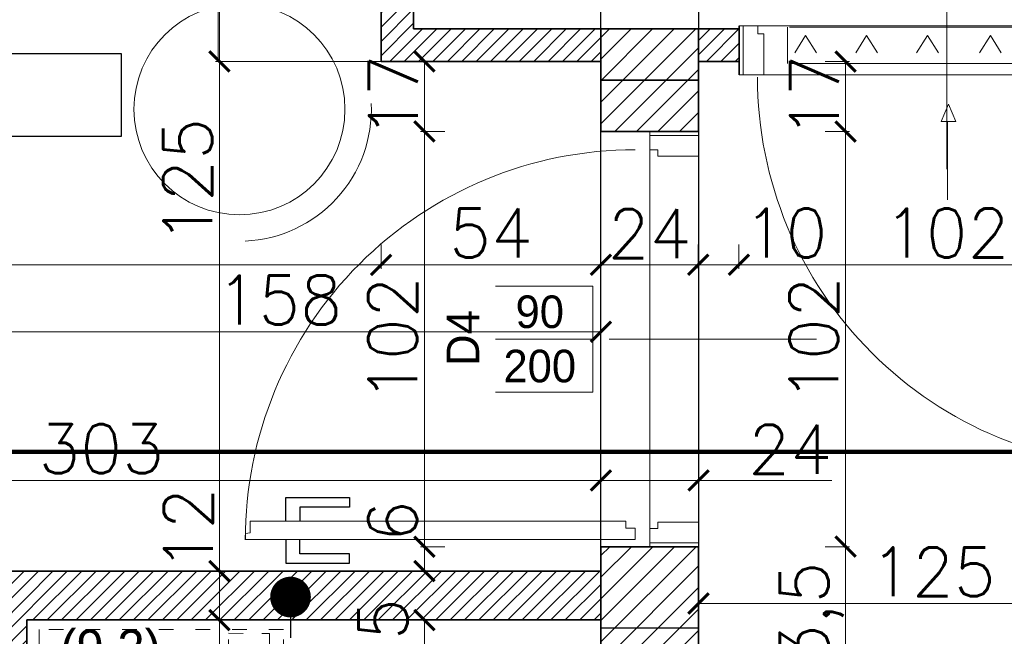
# Model space of a CAD drawing. Header units: millimetres. Extents: x -587 to 33545, y -26688 to 22494.
# Tile 144 of 256: x 9092 to 9334, y 11056 to 11208. Entities that reach past the tile are written whole.
import ezdxf
from ezdxf.lldxf.tags import DXFTag

# ---------------------------------------------------------------- set-up
doc = ezdxf.new("R2010")
doc.units = ezdxf.units.MM
doc.header["$MEASUREMENT"] = 0
doc.linetypes.add('ACAD_ISO03W100', pattern=[30, 12, -18])
for name, color, linetype in [('_I_EKO_PODKLAD 3', 252, 'Continuous'), ('D-opis', 104, 'Continuous'), ('D-opis-elewacja', 104, 'Continuous'), ('stolarka', 1, 'Continuous'), ('tabelki opis', 7, 'Continuous')]:
    doc.layers.add(name, color=color, linetype=linetype)
for name, color, linetype, lineweight in [('_IS_EKO_kratki transferowe', 160, 'Continuous', 15), ('A_istniejące ściany', 7, 'Continuous', 35), ('A_l.przerywana', 250, 'ICAD_ISO03W100', 9), ('A_opisy', 166, 'Continuous', 15), ('A_projektowane sciany', 5, 'Continuous', 35), ('A_wyposażenie', 7, 'Continuous', 9), ('A_ściany projektowane', 5, 'Continuous', 35), ('l.wypełnien', 253, 'Continuous', 5), ('mebelki', 214, 'Continuous', 9), ('wymiarowanie', 176, 'Continuous', 9)]:
    doc.layers.add(name, color=color, linetype=linetype, lineweight=lineweight)
doc.styles.add('ROMANS', font='romans')
doc.styles.add('styl2', font='simplex.shx')
tags = doc.linetypes.add('DASH', pattern=[15, 10, -5]).pattern_tags.tags
tags[6:7] = [DXFTag(74, 4), DXFTag(75, 0), DXFTag(340, '0'), DXFTag(46, 0.0), DXFTag(50, 0.0), DXFTag(44, 0.0), DXFTag(45, 0.0)]
tags[4:5] = [DXFTag(74, 4), DXFTag(75, 0), DXFTag(340, '0'), DXFTag(46, 0.0), DXFTag(50, 0.0), DXFTag(44, 0.0), DXFTag(45, 0.0)]
tags = doc.linetypes.add('ICAD_ISO03W100', pattern=[30, 12, -18]).pattern_tags.tags
tags[6:7] = [DXFTag(74, 4), DXFTag(75, 0), DXFTag(340, '0'), DXFTag(46, 1.0), DXFTag(50, 0.0), DXFTag(44, 0.0), DXFTag(45, 0.0)]
tags[4:5] = [DXFTag(74, 4), DXFTag(75, 0), DXFTag(340, '0'), DXFTag(46, 1.0), DXFTag(50, 0.0), DXFTag(44, 0.0), DXFTag(45, 0.0)]
doc.dimstyles.new('Skala 1-50', dxfattribs={"dimtxt": 12, "dimasz": 5, "dimexe": 1, "dimexo": 1, "dimgap": 1.5, "dimtad": 1, "dimdec": 1, "dimrnd": 0.5, "dimtxsty": 'styl2', "dimblk": 'ARCHTICK', "dimcen": 5, "dimadec": 0, "dimazin": 0, "dimtfac": 1, "dimtdec": 1, "dimtmove": 1, "dimatfit": 3, "dimldrblk": 'ARCHTICK', "dimfxl": 5, "dimfxlon": 1, "dimlwd": -1, "dimlwe": -1, "dimarcsym": 0})
pattern_1 = [(45, (0, 6.0705), (-1.76776695, 1.76776695), [])]

# ---------------------------------------------------------------- blocks, each defined once
blk = doc.blocks.new('_ArchTick')
at = {"color": 0, "linetype": 'ByBlock', "const_width": 0.15}
blk.add_lwpolyline([(-0.5, -0.5), (0.5, 0.5)], dxfattribs=at)
blk = doc.blocks.new('*D5638')
at = {"layer": 'Defpoints', "color": 0}
for p in [(9235.19, 11094.66), (8932.19, 11073.39), (9235.19, 11056.74)]:
    blk.add_point(p, dxfattribs=at)
at = {"layer": 'wymiarowanie', "color": 0}
for p, q in [((8932.19, 11089.66), (8932.19, 11095.66)), ((8932.19, 11094.66), (9235.19, 11094.66)), ((9235.19, 11089.66), (9235.19, 11095.66))]:
    blk.add_line(p, q, dxfattribs=at)
at = {"layer": 'wymiarowanie', "color": 0, "xscale": 5, "yscale": 5, "zscale": 5, "rotation": 180}
blk.add_blockref('_ArchTick', (8932.19, 11094.66), dxfattribs=at)
at = {"layer": 'wymiarowanie', "color": 0, "xscale": 5, "yscale": 5, "zscale": 5}
blk.add_blockref('_ArchTick', (9235.19, 11094.66), dxfattribs=at)
at = {"layer": 'wymiarowanie', "color": 0, "insert": (9112.43, 11102.46), "char_height": 12, "attachment_point": 5, "style": 'styl2'}
blk.add_mtext('303', dxfattribs=at)
blk = doc.blocks.new('*D5639')
at = {"layer": 'Defpoints', "color": 0}
for p in [(9259.19, 11094.66), (9259.19, 11080.72), (9235.19, 11056.74)]:
    blk.add_point(p, dxfattribs=at)
at = {"layer": 'wymiarowanie', "color": 0}
for p, q in [((9235.19, 11089.66), (9235.19, 11095.66)), ((9235.19, 11094.66), (9259.19, 11094.66)), ((9259.19, 11089.66), (9259.19, 11095.66)), ((9259.19, 11094.66), (9291.95, 11094.66))]:
    blk.add_line(p, q, dxfattribs=at)
at = {"layer": 'wymiarowanie', "color": 0, "xscale": 5, "yscale": 5, "zscale": 5, "rotation": 180}
blk.add_blockref('_ArchTick', (9235.19, 11094.66), dxfattribs=at)
at = {"layer": 'wymiarowanie', "color": 0, "xscale": 5, "yscale": 5, "zscale": 5}
blk.add_blockref('_ArchTick', (9259.19, 11094.66), dxfattribs=at)
at = {"layer": 'wymiarowanie', "color": 0, "insert": (9281.67, 11102.31), "char_height": 12, "attachment_point": 5, "style": 'styl2'}
blk.add_mtext('24', dxfattribs=at)
blk = doc.blocks.new('*D5640')
at = {"layer": 'Defpoints', "color": 0}
for p in [(9384.19, 11064.43), (9259.19, 11050.49), (9384.19, 11046.82)]:
    blk.add_point(p, dxfattribs=at)
at = {"layer": 'wymiarowanie', "color": 0}
for p, q in [((9259.19, 11059.43), (9259.19, 11065.43)), ((9384.19, 11059.43), (9384.19, 11065.43)), ((9259.19, 11064.43), (9384.19, 11064.43))]:
    blk.add_line(p, q, dxfattribs=at)
at = {"layer": 'wymiarowanie', "color": 0, "xscale": 5, "yscale": 5, "zscale": 5, "rotation": 180}
blk.add_blockref('_ArchTick', (9259.19, 11064.43), dxfattribs=at)
at = {"layer": 'wymiarowanie', "color": 0, "xscale": 5, "yscale": 5, "zscale": 5}
blk.add_blockref('_ArchTick', (9384.19, 11064.43), dxfattribs=at)
at = {"layer": 'wymiarowanie', "color": 0, "insert": (9316.77, 11072.23), "char_height": 12, "attachment_point": 5, "style": 'styl2'}
blk.add_mtext('125', dxfattribs=at)
blk = doc.blocks.new('*D5665')
at = {"layer": 'Defpoints', "color": 0}
for p in [(9167.28, 11329.59), (9141.48, 11197.59), (9161.1, 11197.59)]:
    blk.add_point(p, dxfattribs=at)
at = {"layer": 'wymiarowanie', "color": 0}
for p, q in [((9146.48, 11329.59), (9140.48, 11329.59)), ((9141.48, 11329.59), (9141.48, 11197.59)), ((9146.48, 11197.59), (9140.48, 11197.59))]:
    blk.add_line(p, q, dxfattribs=at)
at = {"layer": 'wymiarowanie', "color": 0, "xscale": 5, "yscale": 5, "zscale": 5}
for p, rotation in [((9141.48, 11329.59), 90), ((9141.48, 11197.59), 270)]:
    blk.add_blockref('_ArchTick', p, dxfattribs=dict(at, rotation=rotation))
at = {"layer": 'wymiarowanie', "color": 0, "insert": (9133.68, 11263.59), "char_height": 12, "attachment_point": 5, "rotation": 90, "style": 'styl2'}
blk.add_mtext('132', dxfattribs=at)
blk = doc.blocks.new('*D5666')
at = {"layer": 'Defpoints', "color": 0}
for p in [(9161.1, 11197.59), (9141.48, 11072.39), (9159.56, 11072.39)]:
    blk.add_point(p, dxfattribs=at)
at = {"layer": 'wymiarowanie', "color": 0}
for p, q in [((9146.48, 11197.59), (9140.48, 11197.59)), ((9141.48, 11197.59), (9141.48, 11072.39)), ((9146.48, 11072.39), (9140.48, 11072.39))]:
    blk.add_line(p, q, dxfattribs=at)
at = {"layer": 'wymiarowanie', "color": 0, "xscale": 5, "yscale": 5, "zscale": 5}
for p, rotation in [((9141.48, 11197.59), 90), ((9141.48, 11072.39), 270)]:
    blk.add_blockref('_ArchTick', p, dxfattribs=dict(at, rotation=rotation))
at = {"layer": 'wymiarowanie', "color": 0, "insert": (9133.68, 11168.27), "char_height": 12, "attachment_point": 5, "rotation": 90, "style": 'styl2'}
blk.add_mtext('125', dxfattribs=at)
blk = doc.blocks.new('*D5667')
at = {"layer": 'Defpoints', "color": 0}
for p in [(9112.54, 11329.59), (9083.25, 11072.39), (9111.54, 11072.39)]:
    blk.add_point(p, dxfattribs=at)
at = {"layer": 'wymiarowanie', "color": 0}
for p, q in [((9088.25, 11329.59), (9082.25, 11329.59)), ((9083.25, 11329.59), (9083.25, 11072.39)), ((9088.25, 11072.39), (9082.25, 11072.39))]:
    blk.add_line(p, q, dxfattribs=at)
at = {"layer": 'wymiarowanie', "color": 0, "xscale": 5, "yscale": 5, "zscale": 5}
for p, rotation in [((9083.25, 11329.59), 90), ((9083.25, 11072.39), 270)]:
    blk.add_blockref('_ArchTick', p, dxfattribs=dict(at, rotation=rotation))
at = {"layer": 'wymiarowanie', "color": 0, "insert": (9075.45, 11217.93), "char_height": 12, "attachment_point": 5, "rotation": 90, "style": 'styl2'}
blk.add_mtext('257', dxfattribs=at)
blk = doc.blocks.new('A$C176D455E')
at = {"layer": '_I_EKO_PODKLAD 3', "lineweight": 9}
for p, q in [((16.24, 30.32), (12.93, 34.01)), ((16.24, 30.32), (19.55, 34.01)), ((16.24, 0), (16.24, 30.32)), ((4.85, 23.74), (3.31, 28.45)), ((16.24, 25.02), (12.93, 28.71)), ((16.24, 25.02), (19.55, 28.71)), ((27.64, 23.74), (29.17, 28.45)), ((31.11, 8.58), (1.38, 25.75)), ((1.38, 8.58), (31.11, 25.75)), ((9.44, 21.09), (7.9, 25.8)), ((23.04, 21.09), (24.58, 25.8)), ((4.85, 23.74), (0, 22.72)), ((27.64, 23.74), (32.48, 22.72)), ((9.44, 21.09), (4.59, 20.07)), ((23.04, 21.09), (27.89, 20.07)), ((9.44, 13.24), (4.59, 14.26)), ((9.44, 13.24), (7.9, 8.53)), ((23.04, 13.24), (27.89, 14.26)), ((23.04, 13.24), (24.58, 8.53)), ((4.85, 10.59), (0, 11.61)), ((4.85, 10.59), (3.31, 5.88)), ((27.64, 10.59), (32.48, 11.61)), ((27.64, 10.59), (29.17, 5.88)), ((16.24, 9.31), (12.93, 5.62)), ((16.24, 9.31), (19.55, 5.62)), ((16.24, 4.01), (12.93, 0.32)), ((16.24, 4.01), (19.55, 0.32))]:
    blk.add_line(p, q, dxfattribs=at)
blk = doc.blocks.new('A$C740E6856')
at = {"layer": '_I_EKO_PODKLAD 3', "linetype": 'ACAD_ISO03W100', "lineweight": 13, "ltscale": 0.3}
for p, q in [((9.37, 60), (9.37, 6.02)), ((0, 54.74), (3.37, 54.74))]:
    blk.add_line(p, q, dxfattribs=at)
at = {"layer": '_I_EKO_PODKLAD 3', "lineweight": 13}
for p, q in [((3.37, 56.27), (0, 56.27)), ((0, 56.27), (0, 54.74))]:
    blk.add_line(p, q, dxfattribs=at)
at = {"layer": '_I_EKO_PODKLAD 3', "linetype": 'ACAD_ISO03W100', "lineweight": 13, "ltscale": 0.3}
blk.add_lwpolyline([(3.37, 0), (63.37, 0), (63.37, 60), (3.37, 60)], close=True, dxfattribs=at)
at = {"layer": '_I_EKO_PODKLAD 3', "linetype": 'ACAD_ISO03W100', "lineweight": 13, "ltscale": 0.5}
blk.add_lwpolyline([(8.65, 0.91), (6.75, 0.91), (6.75, 6.02), (10.98, 6.02)], dxfattribs=at)
at = {"layer": '_I_EKO_PODKLAD 3', "linetype": 'ACAD_ISO03W100', "lineweight": 13, "ltscale": 0.3}
blk.add_lwpolyline([(14.61, 6.02), (16.85, 6.02), (16.85, 0.91), (11.8, 0.91)], dxfattribs=at)
at = {"layer": '_I_EKO_PODKLAD 3'}
blk.add_blockref('A$C176D455E', (17.78, 14.41), dxfattribs=at)
blk = doc.blocks.new('*D5903')
at = {"layer": 'Defpoints', "color": 0}
for p in [(9383.33, 11197.59), (9350.2, 10839.59), (9384.19, 10839.59)]:
    blk.add_point(p, dxfattribs=at)
at = {"layer": 'wymiarowanie', "color": 0}
for p, q in [((9355.2, 11197.59), (9349.2, 11197.59)), ((9350.2, 11197.59), (9350.2, 10839.59)), ((9355.2, 10839.59), (9349.2, 10839.59))]:
    blk.add_line(p, q, dxfattribs=at)
at = {"layer": 'wymiarowanie', "color": 0, "xscale": 5, "yscale": 5, "zscale": 5}
for p, rotation in [((9350.2, 11197.59), 90), ((9350.2, 10839.59), 270)]:
    blk.add_blockref('_ArchTick', p, dxfattribs=dict(at, rotation=rotation))
at = {"layer": 'wymiarowanie', "color": 0, "insert": (9341.53, 10986.86), "char_height": 12, "attachment_point": 5, "rotation": 90, "style": 'styl2'}
blk.add_mtext('358', dxfattribs=at)
blk = doc.blocks.new('*D5904')
at = {"layer": 'Defpoints', "color": 0}
for p in [(9154.45, 11072.39), (9141.48, 11060.39), (9154.45, 11060.39)]:
    blk.add_point(p, dxfattribs=at)
at = {"layer": 'wymiarowanie', "color": 0}
for p, q in [((9146.48, 11072.39), (9140.48, 11072.39)), ((9141.48, 11072.39), (9141.48, 11060.39)), ((9146.48, 11060.39), (9140.48, 11060.39))]:
    blk.add_line(p, q, dxfattribs=at)
at = {"layer": 'wymiarowanie', "color": 0, "xscale": 5, "yscale": 5, "zscale": 5}
for p, rotation in [((9141.48, 11072.39), 90), ((9141.48, 11060.39), 270)]:
    blk.add_blockref('_ArchTick', p, dxfattribs=dict(at, rotation=rotation))
at = {"layer": 'wymiarowanie', "color": 0, "insert": (9133.83, 11082.6), "char_height": 12, "attachment_point": 5, "rotation": 90, "style": 'styl2'}
blk.add_mtext('12', dxfattribs=at)
blk = doc.blocks.new('*D5905')
at = {"layer": 'Defpoints', "color": 0}
for p in [(9154.45, 11060.39), (9141.48, 10839.98), (9160.29, 10839.98)]:
    blk.add_point(p, dxfattribs=at)
at = {"layer": 'wymiarowanie', "color": 0}
for p, q in [((9146.48, 11060.39), (9140.48, 11060.39)), ((9141.48, 11060.39), (9141.48, 10839.98)), ((9146.48, 10839.98), (9140.48, 10839.98))]:
    blk.add_line(p, q, dxfattribs=at)
at = {"layer": 'wymiarowanie', "color": 0, "xscale": 5, "yscale": 5, "zscale": 5}
for p, rotation in [((9141.48, 11060.39), 90), ((9141.48, 10839.98), 270)]:
    blk.add_blockref('_ArchTick', p, dxfattribs=dict(at, rotation=rotation))
at = {"layer": 'wymiarowanie', "color": 0, "insert": (9133.13, 10987.75), "char_height": 12, "attachment_point": 5, "rotation": 90, "style": 'styl2'}
blk.add_mtext('220,5', dxfattribs=at)
blk = doc.blocks.new('*D5967')
at = {"layer": 'Defpoints', "color": 0}
for p in [(8932.19, 11210.27), (9181.19, 11165.49), (9181.19, 11147.64)]:
    blk.add_point(p, dxfattribs=at)
at = {"layer": 'wymiarowanie', "color": 0}
for p, q in [((8932.19, 11152.64), (8932.19, 11146.64)), ((9181.19, 11152.64), (9181.19, 11146.64)), ((8932.19, 11147.64), (9181.19, 11147.64))]:
    blk.add_line(p, q, dxfattribs=at)
at = {"layer": 'wymiarowanie', "color": 0, "xscale": 5, "yscale": 5, "zscale": 5, "rotation": 180}
blk.add_blockref('_ArchTick', (8932.19, 11147.64), dxfattribs=at)
at = {"layer": 'wymiarowanie', "color": 0, "xscale": 5, "yscale": 5, "zscale": 5}
blk.add_blockref('_ArchTick', (9181.19, 11147.64), dxfattribs=at)
at = {"layer": 'wymiarowanie', "color": 0, "insert": (9056.69, 11155.44), "char_height": 12, "attachment_point": 5, "style": 'styl2'}
blk.add_mtext('249', dxfattribs=at)
blk = doc.blocks.new('*D5968')
at = {"layer": 'Defpoints', "color": 0}
for p in [(9181.19, 11165.49), (9235.19, 11165.49), (9235.19, 11147.64)]:
    blk.add_point(p, dxfattribs=at)
at = {"layer": 'wymiarowanie', "color": 0}
for p, q in [((9181.19, 11152.64), (9181.19, 11146.64)), ((9235.19, 11152.64), (9235.19, 11146.64)), ((9181.19, 11147.64), (9235.19, 11147.64))]:
    blk.add_line(p, q, dxfattribs=at)
at = {"layer": 'wymiarowanie', "color": 0, "xscale": 5, "yscale": 5, "zscale": 5, "rotation": 180}
blk.add_blockref('_ArchTick', (9181.19, 11147.64), dxfattribs=at)
at = {"layer": 'wymiarowanie', "color": 0, "xscale": 5, "yscale": 5, "zscale": 5}
blk.add_blockref('_ArchTick', (9235.19, 11147.64), dxfattribs=at)
at = {"layer": 'wymiarowanie', "color": 0, "insert": (9208.19, 11155.44), "char_height": 12, "attachment_point": 5, "style": 'styl2'}
blk.add_mtext('54', dxfattribs=at)
blk = doc.blocks.new('*D5969')
at = {"layer": 'Defpoints', "color": 0}
for p in [(9235.19, 11165.49), (9259.11, 11165.49), (9259.11, 11147.64)]:
    blk.add_point(p, dxfattribs=at)
at = {"layer": 'wymiarowanie', "color": 0}
for p, q in [((9235.19, 11152.64), (9235.19, 11146.64)), ((9259.11, 11152.64), (9259.11, 11146.64)), ((9235.19, 11147.64), (9259.11, 11147.64))]:
    blk.add_line(p, q, dxfattribs=at)
at = {"layer": 'wymiarowanie', "color": 0, "xscale": 5, "yscale": 5, "zscale": 5, "rotation": 180}
blk.add_blockref('_ArchTick', (9235.19, 11147.64), dxfattribs=at)
at = {"layer": 'wymiarowanie', "color": 0, "xscale": 5, "yscale": 5, "zscale": 5}
blk.add_blockref('_ArchTick', (9259.11, 11147.64), dxfattribs=at)
at = {"layer": 'wymiarowanie', "color": 0, "insert": (9247.15, 11155.29), "char_height": 12, "attachment_point": 5, "style": 'styl2'}
blk.add_mtext('24', dxfattribs=at)
blk = doc.blocks.new('*D5970')
at = {"layer": 'Defpoints', "color": 0}
for p in [(9259.11, 11165.49), (9269.11, 11165.49), (9269.11, 11147.64)]:
    blk.add_point(p, dxfattribs=at)
at = {"layer": 'wymiarowanie', "color": 0}
for p, q in [((9259.11, 11152.64), (9259.11, 11146.64)), ((9269.11, 11152.64), (9269.11, 11146.64)), ((9259.11, 11147.64), (9269.11, 11147.64))]:
    blk.add_line(p, q, dxfattribs=at)
at = {"layer": 'wymiarowanie', "color": 0, "xscale": 5, "yscale": 5, "zscale": 5, "rotation": 180}
blk.add_blockref('_ArchTick', (9259.11, 11147.64), dxfattribs=at)
at = {"layer": 'wymiarowanie', "color": 0, "xscale": 5, "yscale": 5, "zscale": 5}
blk.add_blockref('_ArchTick', (9269.11, 11147.64), dxfattribs=at)
at = {"layer": 'wymiarowanie', "color": 0, "insert": (9280.54, 11155.44), "char_height": 12, "attachment_point": 5, "style": 'styl2'}
blk.add_mtext('10', dxfattribs=at)
blk = doc.blocks.new('*D5971')
at = {"layer": 'Defpoints', "color": 0}
for p in [(9269.11, 11165.49), (9371.19, 11165.49), (9371.19, 11147.64)]:
    blk.add_point(p, dxfattribs=at)
at = {"layer": 'wymiarowanie', "color": 0}
for p, q in [((9269.11, 11152.64), (9269.11, 11146.64)), ((9371.19, 11152.64), (9371.19, 11146.64)), ((9269.11, 11147.64), (9371.19, 11147.64))]:
    blk.add_line(p, q, dxfattribs=at)
at = {"layer": 'wymiarowanie', "color": 0, "xscale": 5, "yscale": 5, "zscale": 5, "rotation": 180}
blk.add_blockref('_ArchTick', (9269.11, 11147.64), dxfattribs=at)
at = {"layer": 'wymiarowanie', "color": 0, "xscale": 5, "yscale": 5, "zscale": 5}
blk.add_blockref('_ArchTick', (9371.19, 11147.64), dxfattribs=at)
at = {"layer": 'wymiarowanie', "color": 0, "insert": (9320.15, 11155.44), "char_height": 12, "attachment_point": 5, "style": 'styl2'}
blk.add_mtext('102', dxfattribs=at)
blk = doc.blocks.new('*D5979')
at = {"layer": 'Defpoints', "color": 0}
for p in [(9235.19, 11131.21), (9077.19, 11072.39), (9235.19, 11072.39)]:
    blk.add_point(p, dxfattribs=at)
at = {"layer": 'wymiarowanie', "color": 0}
for p, q in [((9077.19, 11126.21), (9077.19, 11132.21)), ((9077.19, 11131.21), (9235.19, 11131.21)), ((9235.19, 11126.21), (9235.19, 11132.21))]:
    blk.add_line(p, q, dxfattribs=at)
at = {"layer": 'wymiarowanie', "color": 0, "xscale": 5, "yscale": 5, "zscale": 5, "rotation": 180}
blk.add_blockref('_ArchTick', (9077.19, 11131.21), dxfattribs=at)
at = {"layer": 'wymiarowanie', "color": 0, "xscale": 5, "yscale": 5, "zscale": 5}
blk.add_blockref('_ArchTick', (9235.19, 11131.21), dxfattribs=at)
at = {"layer": 'wymiarowanie', "color": 0, "insert": (9156.19, 11139.01), "char_height": 12, "attachment_point": 5, "style": 'styl2'}
blk.add_mtext('158', dxfattribs=at)
blk = doc.blocks.new('*D6145')
at = {"layer": 'Defpoints', "color": 0}
for p in [(9235.19, 11197.59), (9191.85, 11180.39), (9235.19, 11180.39)]:
    blk.add_point(p, dxfattribs=at)
at = {"layer": 'wymiarowanie', "color": 0}
for p, q in [((9196.85, 11197.59), (9190.85, 11197.59)), ((9191.85, 11197.59), (9191.85, 11180.39)), ((9196.85, 11180.39), (9190.85, 11180.39))]:
    blk.add_line(p, q, dxfattribs=at)
at = {"layer": 'wymiarowanie', "color": 0, "xscale": 5, "yscale": 5, "zscale": 5}
for p, rotation in [((9191.85, 11197.59), 90), ((9191.85, 11180.39), 270)]:
    blk.add_blockref('_ArchTick', p, dxfattribs=dict(at, rotation=rotation))
at = {"layer": 'wymiarowanie', "color": 0, "insert": (9184.2, 11188.99), "char_height": 12, "attachment_point": 5, "rotation": 90, "style": 'styl2'}
blk.add_mtext('17', dxfattribs=at)
blk = doc.blocks.new('*D6146')
at = {"layer": 'Defpoints', "color": 0}
for p in [(9235.19, 11180.39), (9191.85, 11078.39), (9235.19, 11078.39)]:
    blk.add_point(p, dxfattribs=at)
at = {"layer": 'wymiarowanie', "color": 0}
for p, q in [((9196.85, 11180.39), (9190.85, 11180.39)), ((9191.85, 11180.39), (9191.85, 11078.39)), ((9196.85, 11078.39), (9190.85, 11078.39))]:
    blk.add_line(p, q, dxfattribs=at)
at = {"layer": 'wymiarowanie', "color": 0, "xscale": 5, "yscale": 5, "zscale": 5}
for p, rotation in [((9191.85, 11180.39), 90), ((9191.85, 11078.39), 270)]:
    blk.add_blockref('_ArchTick', p, dxfattribs=dict(at, rotation=rotation))
at = {"layer": 'wymiarowanie', "color": 0, "insert": (9184.04, 11129.39), "char_height": 12, "attachment_point": 5, "rotation": 90, "style": 'styl2'}
blk.add_mtext('102', dxfattribs=at)
blk = doc.blocks.new('*D6147')
at = {"layer": 'Defpoints', "color": 0}
for p in [(9235.19, 11078.39), (9191.85, 11072.39), (9235.19, 11072.39)]:
    blk.add_point(p, dxfattribs=at)
at = {"layer": 'wymiarowanie', "color": 0}
for p, q in [((9196.85, 11078.39), (9190.85, 11078.39)), ((9191.85, 11078.39), (9191.85, 11072.39)), ((9196.85, 11072.39), (9190.85, 11072.39))]:
    blk.add_line(p, q, dxfattribs=at)
at = {"layer": 'wymiarowanie', "color": 0, "xscale": 5, "yscale": 5, "zscale": 5}
for p, rotation in [((9191.85, 11078.39), 90), ((9191.85, 11072.39), 270)]:
    blk.add_blockref('_ArchTick', p, dxfattribs=dict(at, rotation=rotation))
at = {"layer": 'wymiarowanie', "color": 0, "insert": (9184.04, 11084.66), "char_height": 12, "attachment_point": 5, "rotation": 90, "style": 'styl2'}
blk.add_mtext('6', dxfattribs=at)
blk = doc.blocks.new('*D6148')
at = {"layer": 'Defpoints', "color": 0}
for p in [(9235.19, 11060.39), (9191.85, 11035.09), (9235.19, 11035.09)]:
    blk.add_point(p, dxfattribs=at)
at = {"layer": 'wymiarowanie', "color": 0}
for p, q in [((9196.85, 11060.39), (9190.85, 11060.39)), ((9191.85, 11060.39), (9191.85, 11035.09)), ((9196.85, 11035.09), (9190.85, 11035.09))]:
    blk.add_line(p, q, dxfattribs=at)
at = {"layer": 'wymiarowanie', "color": 0, "xscale": 5, "yscale": 5, "zscale": 5}
for p, rotation in [((9191.85, 11060.39), 90), ((9191.85, 11035.09), 270)]:
    blk.add_blockref('_ArchTick', p, dxfattribs=dict(at, rotation=rotation))
at = {"layer": 'wymiarowanie', "color": 0, "insert": (9183.49, 11047.74), "char_height": 12, "attachment_point": 5, "rotation": 90, "style": 'styl2'}
blk.add_mtext('25,5', dxfattribs=at)
blk = doc.blocks.new('*D6161')
at = {"layer": 'Defpoints', "color": 0}
for p in [(9259.11, 11197.59), (9259.11, 11180.39), (9295.31, 11180.39)]:
    blk.add_point(p, dxfattribs=at)
at = {"layer": 'wymiarowanie', "color": 0}
for p, q in [((9290.31, 11197.59), (9296.31, 11197.59)), ((9295.31, 11197.59), (9295.31, 11180.39)), ((9290.31, 11180.39), (9296.31, 11180.39))]:
    blk.add_line(p, q, dxfattribs=at)
at = {"layer": 'wymiarowanie', "color": 0, "xscale": 5, "yscale": 5, "zscale": 5}
for p, rotation in [((9295.31, 11197.59), 90), ((9295.31, 11180.39), 270)]:
    blk.add_blockref('_ArchTick', p, dxfattribs=dict(at, rotation=rotation))
at = {"layer": 'wymiarowanie', "color": 0, "insert": (9287.66, 11188.99), "char_height": 12, "attachment_point": 5, "rotation": 90, "style": 'styl2'}
blk.add_mtext('17', dxfattribs=at)
blk = doc.blocks.new('*D6162')
at = {"layer": 'Defpoints', "color": 0}
for p in [(9259.11, 11180.39), (9259.19, 11078.39), (9295.31, 11078.39)]:
    blk.add_point(p, dxfattribs=at)
at = {"layer": 'wymiarowanie', "color": 0}
for p, q in [((9290.31, 11180.39), (9296.31, 11180.39)), ((9295.31, 11180.39), (9295.31, 11078.39)), ((9290.31, 11078.39), (9296.31, 11078.39))]:
    blk.add_line(p, q, dxfattribs=at)
at = {"layer": 'wymiarowanie', "color": 0, "xscale": 5, "yscale": 5, "zscale": 5}
for p, rotation in [((9295.31, 11180.39), 90), ((9295.31, 11078.39), 270)]:
    blk.add_blockref('_ArchTick', p, dxfattribs=dict(at, rotation=rotation))
at = {"layer": 'wymiarowanie', "color": 0, "insert": (9287.51, 11129.39), "char_height": 12, "attachment_point": 5, "rotation": 90, "style": 'styl2'}
blk.add_mtext('102', dxfattribs=at)
blk = doc.blocks.new('*D6163')
at = {"layer": 'Defpoints', "color": 0}
for p in [(9259.19, 11078.39), (9259.19, 11035.09), (9295.31, 11035.09)]:
    blk.add_point(p, dxfattribs=at)
at = {"layer": 'wymiarowanie', "color": 0}
for p, q in [((9290.31, 11078.39), (9296.31, 11078.39)), ((9295.31, 11078.39), (9295.31, 11035.09)), ((9290.31, 11035.09), (9296.31, 11035.09))]:
    blk.add_line(p, q, dxfattribs=at)
at = {"layer": 'wymiarowanie', "color": 0, "xscale": 5, "yscale": 5, "zscale": 5}
for p, rotation in [((9295.31, 11078.39), 90), ((9295.31, 11035.09), 270)]:
    blk.add_blockref('_ArchTick', p, dxfattribs=dict(at, rotation=rotation))
at = {"layer": 'wymiarowanie', "color": 0, "insert": (9286.96, 11056.74), "char_height": 12, "attachment_point": 5, "rotation": 90, "style": 'styl2'}
blk.add_mtext('43,5', dxfattribs=at)
blk = doc.blocks.new('_Dot')
at = {"color": 0, "linetype": 'ByBlock', "lineweight": -2}
blk.add_line((-0.5, 0), (-1, 0), dxfattribs=at)
at = {"color": 0, "linetype": 'ByBlock', "const_width": 0.5}
blk.add_lwpolyline([(-0.25, 0, 1), (0.25, 0, 1)], format="xyb", close=True, dxfattribs=at)
blk = doc.blocks.new('kratki nawiewne')
at = {"layer": '_IS_EKO_kratki transferowe', "color": 252}
for p, q in [((9281.01, 11206.53), (9281.01, 11197.62)), ((9281.01, 11206.53), (9281.01, 11197.62)), ((9358.09, 11206.51), (9281.51, 11206.51)), ((9358.09, 11197.61), (9358.09, 11206.51)), ((9281.51, 11197.61), (9358.09, 11197.61)), ((9281.51, 11197.61), (9358.09, 11197.61)), ((9318.82, 11183.33), (9320.6, 11187.6)), ((9318.82, 11183.33), (9320.6, 11187.6)), ((9322.38, 11183.33), (9320.6, 11187.6)), ((9322.38, 11183.33), (9320.6, 11187.6)), ((9318.82, 11183.33), (9322.38, 11183.33)), ((9318.82, 11183.33), (9322.38, 11183.33)), ((9320.35, 11175.71), (9320.35, 11183.33)), ((9320.35, 11164.15), (9320.35, 11183.33))]:
    blk.add_line(p, q, dxfattribs=at)
at = {"layer": '_IS_EKO_kratki transferowe', "color": 252, "lineweight": 15}
for p, q in [((9285.5, 11204.53), (9282.84, 11200.22)), ((9285.5, 11204.53), (9282.84, 11200.22)), ((9285.5, 11204.53), (9288.16, 11200.22)), ((9285.5, 11204.53), (9288.16, 11200.22)), ((9300.47, 11204.53), (9297.81, 11200.22)), ((9300.47, 11204.53), (9297.81, 11200.22)), ((9300.47, 11204.53), (9303.13, 11200.22)), ((9300.47, 11204.53), (9303.13, 11200.22)), ((9315.44, 11204.53), (9312.78, 11200.22)), ((9315.44, 11204.53), (9312.78, 11200.22)), ((9315.44, 11204.53), (9318.11, 11200.22)), ((9315.44, 11204.53), (9318.11, 11200.22)), ((9330.91, 11204.51), (9328.25, 11200.2)), ((9330.91, 11204.51), (9328.25, 11200.2)), ((9330.91, 11204.51), (9333.57, 11200.2)), ((9330.91, 11204.51), (9333.57, 11200.2)), ((9345.89, 11204.51), (9343.22, 11200.2)), ((9345.89, 11204.51), (9343.22, 11200.2)), ((9345.89, 11204.51), (9348.55, 11200.2)), ((9345.89, 11204.51), (9348.55, 11200.2))]:
    blk.add_line(p, q, dxfattribs=at)

msp = doc.modelspace()

# ---------------------------------------------------------------- hatches: boundary and pattern name
at = {"layer": 'l.wypełnien'}
h = msp.add_hatch(dxfattribs=at)
h.set_pattern_fill('ANSI31', color=256, scale=30, style=0)
h.set_pattern_definition([(45, (0, 6.0705), (-2.6516504, 2.6516504), [])])
edge = h.paths.add_edge_path()
edge.add_line((8932.19, 10926.77), (8932.19, 10984.74))
edge.add_line((8932.19, 10984.74), (8932.19, 11029.24))
edge.add_line((8932.19, 11029.24), (8932.19, 11092.62))
edge.add_line((8932.19, 11092.62), (8932.19, 11096.12))
edge.add_line((8932.19, 11096.12), (8887.19, 11096.12))
edge.add_line((8887.19, 11096.12), (8887.19, 10926.77))
edge.add_line((8887.19, 10926.77), (8932.19, 10926.77))
h.paths.add_polyline_path([(9644.52, 11101.7), (9645.19, 11101.7), (9645.19, 11328.39), (9879.19, 11328.39), (9879.19, 11240.39), (9924.19, 11240.39), (9924.19, 11374.77), (9592.09, 11374.77), (9506.19, 11374.77), (9506.19, 11329.59), (9604.19, 11329.59), (9604.19, 11101.7)])
h.paths.add_polyline_path([(8887.19, 10692.11), (8932.19, 10692.11), (8932.19, 10800.59), (9246.19, 10800.59), (9246.19, 10839.59), (9259.19, 10839.59), (9259.19, 10913.09), (9235.19, 10913.09), (9235.19, 10839.59), (8932.19, 10839.59), (8932.19, 10926.77), (8887.19, 10926.77)])
h.paths.add_polyline_path([(8975.77, 11329.59), (9235.19, 11329.59), (9259.19, 11329.59), (9360.94, 11329.59), (9360.94, 11374.77), (8975.77, 11374.77)])
h.paths.add_polyline_path([(8887.19, 11374.77), (8887.19, 11242.37), (8907.93, 11242.37), (8932.19, 11242.37), (8932.19, 11329.59), (8975.77, 11329.59), (8975.77, 11374.77)])
h.paths.add_polyline_path([(9604.19, 11101.7), (9644.52, 11101.7), (9644.52, 11096.13), (9645.19, 11096.13), (9645.19, 11011.5), (9612.19, 11011.5), (9612.19, 11024.5), (9604.19, 11024.5)])
h.paths.add_polyline_path([(9924.19, 11101.7), (9924.19, 11164.96), (9879.19, 11164.96), (9879.19, 11101.7)])
h.paths.add_polyline_path([(9246.19, 10839.59), (9246.19, 10800.59), (9266.19, 10800.59), (9266.19, 10839.59)])
h.paths.add_polyline_path([(9879.19, 11084.56), (9924.19, 11084.66), (9924.19, 11101.7), (9879.19, 11101.7)])
h.paths.add_polyline_path([(9259.19, 10913.09), (9259.19, 10933.09), (9250.18, 10933.09), (9235.19, 10933.09), (9235.19, 10913.09)])
h.paths.add_polyline_path([(9235.19, 11078.39), (9235.19, 11058.39), (9259.19, 11058.39), (9259.19, 11078.39)])
h.paths.add_polyline_path([(9235.19, 11035.09), (9250.18, 11035.09), (9259.19, 11035.09), (9259.19, 11041.22), (9259.19, 11055.09), (9235.19, 11055.09)])
h.paths.add_polyline_path([(9235.19, 11329.59), (9235.19, 11309.59), (9259.19, 11309.59), (9259.19, 11329.59)])
h.paths.add_polyline_path([(9235.19, 11192.99), (9259.19, 11192.99), (9259.19, 11192.99), (9259.19, 11197.59), (9259.19, 11205.59), (9259.19, 11205.59), (9235.19, 11205.59), (9235.19, 11197.59)])
h.paths.add_polyline_path([(9235.19, 11180.39), (9247.19, 11180.39), (9259.19, 11180.39), (9259.19, 11180.39), (9259.19, 11192.99), (9259.19, 11192.99), (9235.19, 11192.99), (9235.19, 11180.39)])
h.paths.add_polyline_path([(9259.19, 11055.09), (9259.19, 11057.99), (9259.19, 11058.39), (9235.19, 11058.39), (9235.19, 11055.09), (9259.19, 11055.09)])
h = msp.add_hatch(dxfattribs=at)
h.set_pattern_fill('ANSI31', color=5, scale=20, style=0)
h.set_pattern_definition(pattern_1)
h.paths.add_polyline_path([(9360.94, 11329.59), (9360.94, 11374.77), (9502.09, 11374.77), (9506.19, 11374.77), (9506.19, 11329.59), (9392.19, 11329.59), (9392.19, 11316.59), (9392.19, 11192.59), (9384.19, 11192.59), (9384.19, 11197.59), (9371.19, 11197.59), (9371.19, 11205.59), (9384.19, 11205.59), (9384.19, 11329.59)])
h.paths.add_polyline_path([(9181.19, 11197.59), (9235.19, 11197.59), (9235.19, 11205.59), (9189.19, 11205.59), (9189.19, 11329.59), (9181.19, 11329.59), (9181.19, 11197.59)])
h.paths.add_polyline_path([(9259.19, 11197.59), (9269.19, 11197.59), (9269.19, 11205.59), (9259.19, 11205.59)])
h = msp.add_hatch(dxfattribs=at)
h.set_pattern_fill('ANSI31', color=5, scale=20, style=0)
h.set_pattern_definition(pattern_1)
h.paths.add_polyline_path([(9094.19, 10839.59), (9094.19, 11060.39), (9235.19, 11060.39), (9235.19, 11072.39), (9077.19, 11072.39), (9077.19, 11060.39), (9082.19, 11060.39), (9082.19, 10952.59), (9077.19, 10952.59), (9077.19, 10944.59), (9082.19, 10944.59), (9082.19, 10839.59), (9094.19, 10839.59)])
h.paths.add_polyline_path([(9384.19, 10964.59), (9451.64, 10964.59), (9451.64, 10972.59), (9392.19, 10972.59), (9392.19, 11087.59), (9604.19, 11087.59), (9604.19, 11095.59), (9392.19, 11095.59), (9392.19, 11100.59), (9384.19, 11100.59)])
h.paths.add_polyline_path([(9612.19, 11011.5), (9645.19, 11011.5), (9645.19, 10996.39), (9645.19, 10984.39), (9645.19, 10957.39), (9604.19, 10957.39), (9604.19, 10964.59), (9543.64, 10964.59), (9543.64, 10972.59), (9604.19, 10972.59), (9604.19, 11024.5), (9612.19, 11024.5)])
h.paths.add_polyline_path([(8932.19, 11060.39), (8975.19, 11060.39), (8975.19, 11072.39), (8932.19, 11072.39)])
h.paths.add_polyline_path([(8932.19, 10944.59), (8985.19, 10944.59), (8985.19, 10952.59), (8932.19, 10952.59)])

# ---------------------------------------------------------------- linework, layer by layer
at = {"color": 5, "lineweight": 9}
for points in [[(9275.24, 11204.35), (9273.72, 11204.35), (9273.72, 11206.33), (9270.19, 11206.33), (9270.19, 11194.33), (9275.24, 11194.33), (9275.24, 11204.35)], [(9249.16, 11174.34), (9249.16, 11175.85), (9247.19, 11175.85), (9247.19, 11179.39), (9259.19, 11179.39), (9259.19, 11174.34), (9249.16, 11174.34)], [(9249.16, 11084.39), (9249.16, 11082.87), (9247.19, 11082.87), (9247.19, 11079.34), (9259.19, 11079.34), (9259.19, 11084.39), (9249.16, 11084.39)]]:
    msp.add_lwpolyline(points, dxfattribs=at)
at = {"layer": 'A_istniejące ściany', "color": 7}
for p, q in [((9259.19, 11205.59), (9235.19, 11205.59)), ((9235.19, 11180.39), (9259.19, 11180.39)), ((9235.19, 11078.39), (9259.19, 11078.39)), ((9259.19, 11078.05), (9259.19, 11057.99))]:
    msp.add_line(p, q, dxfattribs=at)
for points in [[(9235.19, 11205.59), (9235.19, 11180.39)], [(9259.19, 11180.39), (9259.19, 11205.59)], [(9235.19, 11078.39), (9235.19, 11035.09)], [(9259.19, 11057.99), (9259.19, 11078.39)], [(9259.19, 11035.09), (9259.19, 11057.99)]]:
    msp.add_lwpolyline(points, dxfattribs=at)
at = {"layer": 'A_istniejące ściany', "color": 5}
for points in [[(9094.19, 10839.59), (9094.19, 11060.39)], [(9094.19, 10952.59), (9094.19, 11060.39)]]:
    msp.add_lwpolyline(points, dxfattribs=at)
at = {"layer": 'A_l.przerywana', "color": 5, "lineweight": 30, "ltscale": 0.3}
msp.add_lwpolyline([(9235.19, 11329.59), (9259.19, 11329.59), (9259.19, 11192.99), (9235.19, 11192.99)], close=True, dxfattribs=at)
at = {"layer": 'A_l.przerywana', "color": 5, "ltscale": 0.3}
for points in [[(9371.19, 11194.33), (9371.19, 11206.33), (9269.19, 11206.33), (9269.19, 11194.33)], [(9259.19, 11078.39), (9247.19, 11078.39), (9247.19, 11180.39), (9259.19, 11180.39)]]:
    msp.add_lwpolyline(points, close=True, dxfattribs=at)
at = {"layer": 'A_opisy'}
for p, q in [((9320.19, 11171.12), (9320.19, 11226.12)), ((9288.18, 11129.39), (9233.18, 11129.39))]:
    msp.add_line(p, q, dxfattribs=at)
at = {"layer": 'A_projektowane sciany', "color": 5}
for p, q in [((9259.11, 11205.59), (9269.11, 11205.59)), ((9269.19, 11206.33), (9269.19, 11194.33)), ((9259.11, 11197.59), (9269.11, 11197.59)), ((9235.19, 11072.39), (9077.19, 11072.39)), ((9094.19, 11060.39), (9235.19, 11060.39))]:
    msp.add_line(p, q, dxfattribs=at)
at = {"layer": 'A_wyposażenie', "color": 7, "ltscale": 500}
msp.add_circle((9146.4, 11185.85), 25.92, dxfattribs=at)
msp.add_arc((9146.4, 11185.85), 32.4, 272.465, 2.465, dxfattribs=at)
at = {"layer": 'A_ściany projektowane', "color": 5}
for p, q in [((9181.19, 11197.59), (9181.19, 11329.59)), ((9189.19, 11205.59), (9189.19, 11329.59)), ((9235.19, 11205.59), (9189.19, 11205.59)), ((9235.19, 11197.59), (9181.19, 11197.59))]:
    msp.add_line(p, q, dxfattribs=at)
at = {"layer": 'D-opis', "color": 1, "linetype": 'DASH', "lineweight": 0, "ltscale": 2.5, "const_width": 1}
msp.add_lwpolyline([(10251.78, 11101.7), (8796.61, 11101.7)], dxfattribs=at)
at = {"layer": 'mebelki', "color": 7}
for p, q in [((9141.19, 11197.59), (9141.19, 11329.59)), ((9181.19, 11197.59), (9141.19, 11197.59))]:
    msp.add_line(p, q, dxfattribs=at)
at = {"layer": 'stolarka', "color": 5}
for points in [[(9157.75, 11084.66), (9157.75, 11090.46), (9173.42, 11090.46), (9173.42, 11088.14), (9161.23, 11088.14), (9161.23, 11084.66)], [(9157.75, 11080.14), (9157.75, 11074.33), (9173.42, 11074.33), (9173.42, 11076.66), (9161.23, 11076.66), (9161.23, 11080.14)]]:
    msp.add_lwpolyline(points, dxfattribs=at)
at = {"layer": 'stolarka', "color": 5, "lineweight": 9}
msp.add_lwpolyline([(9243.6, 11082.92), (9243.6, 11080.14), (9147.84, 11080.14), (9147.85, 11081.64), (9149, 11081.82), (9149, 11084.66), (9241.3, 11084.66), (9241.3, 11082.92), (9243.6, 11082.92)], dxfattribs=at)
at = {"layer": 'stolarka', "color": 5, "linetype": 'ICAD_ISO03W100', "lineweight": 13, "ltscale": 0.3}
for centre, start, end in [((9369.44, 11193.75), 180.0003, 270.0531), ((9243.6, 11080.14), 90.0003, 180.0531)]:
    msp.add_arc(centre, 95.77, start, end, dxfattribs=at)
at = {"layer": 'tabelki opis', "color": 7}
msp.add_lwpolyline([(8952.67, 11179.21), (9117.4, 11179.21), (9117.4, 11199.48), (8952.67, 11199.48), (8952.67, 11179.21)], dxfattribs=at)

# ---------------------------------------------------------------- block references
at = {"layer": 'A_wyposażenie', "color": 7, "rotation": 179.9616557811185}
msp.add_blockref('A$C740E6856', (9160.55, 11058.01), dxfattribs=at)
at = {"layer": 'D-opis-elewacja', "color": 5, "xscale": -10, "yscale": 10, "zscale": 10, "rotation": -90.00000000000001}
msp.add_blockref('_Dot', (9158.94, 11066.02), dxfattribs=at)
at = {"layer": 'wymiarowanie'}
msp.add_blockref('kratki nawiewne', (0, -0.52), dxfattribs=at)

# ---------------------------------------------------------------- texts
at = {"layer": 'wymiarowanie', "insert": (9602.39, 11058.05), "char_height": 12, "width": 500.0426, "attachment_point": 3, "style": 'ROMANS'}
msp.add_mtext('\\pxql;{\\fCentury Gothic|b0|i0|c238|p0;\\H0.75x;(9.2)\\H1.333333x; \\P }', dxfattribs=at)

# ---------------------------------------------------------------- dimensions: what is measured, and where the dimension line sits
at = {"layer": 'wymiarowanie'}
for base, p1, p2, picture, middle in [((9083.25, 11072.39), (9112.54, 11329.59), (9111.54, 11072.39), '*D5667', (9083.25, 11217.93)), ((9141.48, 11072.39), (9161.1, 11197.59), (9159.56, 11072.39), '*D5666', (9141.48, 11168.27)), ((9191.85, 11180.39), (9235.19, 11197.59), (9235.19, 11180.39), '*D6145', (9191.85, 11188.99)), ((9295.31, 11180.39), (9259.11, 11197.59), (9259.11, 11180.39), '*D6161', (9295.31, 11188.99)), ((9350.2, 10839.59), (9383.33, 11197.59), (9384.19, 10839.59), '*D5903', (9349.33, 10986.86)), ((9141.48, 11060.39), (9154.45, 11072.39), (9154.45, 11060.39), '*D5904', (9141.48, 11082.6)), ((9191.85, 11072.39), (9235.19, 11078.39), (9235.19, 11072.39), '*D6147', (9191.85, 11084.66)), ((9141.48, 10839.98), (9154.45, 11060.39), (9160.29, 10839.98), '*D5905', (9141.48, 10987.75)), ((9191.85, 11035.09), (9235.19, 11060.39), (9235.19, 11035.09), '*D6148', (9191.85, 11047.74))]:
    dim = msp.add_linear_dim(base=base, p1=p1, p2=p2, angle=90, dimstyle='Skala 1-50', dxfattribs=at)
    dim.commit()
    dim.dimension.update_dxf_attribs({"geometry": picture, "text_midpoint": middle, "dimtype": 160})
for base, p1, p2, picture, middle in [((9141.48, 11197.59), (9167.28, 11329.59), (9161.1, 11197.59), '*D5665', (9133.68, 11263.59)), ((9295.31, 11078.39), (9259.11, 11180.39), (9259.19, 11078.39), '*D6162', (9287.51, 11129.39)), ((9295.31, 11035.09), (9259.19, 11078.39), (9259.19, 11035.09), '*D6163', (9286.96, 11056.74))]:
    dim = msp.add_linear_dim(base=base, p1=p1, p2=p2, angle=90, dimstyle='Skala 1-50', dxfattribs=at)
    dim.commit()
    dim.dimension.update_dxf_attribs({"geometry": picture, "text_midpoint": middle})
for base, p1, p2, picture, middle in [((9181.19, 11147.64), (8932.19, 11210.27), (9181.19, 11165.49), '*D5967', (9056.69, 11155.44)), ((9371.19, 11147.64), (9269.11, 11165.49), (9371.19, 11165.49), '*D5971', (9320.15, 11155.44))]:
    dim = msp.add_linear_dim(base=base, p1=p1, p2=p2, dimstyle='Skala 1-50', dxfattribs=at)
    dim.commit()
    dim.dimension.update_dxf_attribs({"geometry": picture, "text_midpoint": middle})
for base, p1, p2, picture, middle in [((9269.11, 11147.64), (9259.11, 11165.49), (9269.11, 11165.49), '*D5970', (9280.54, 11147.64)), ((9235.19, 11094.66), (8932.19, 11073.39), (9235.19, 11056.74), '*D5638', (9112.43, 11094.66)), ((9259.19, 11094.66), (9235.19, 11056.74), (9259.19, 11080.72), '*D5639', (9281.67, 11094.66)), ((9384.19, 11064.43), (9259.19, 11050.49), (9384.19, 11046.82), '*D5640', (9316.77, 11064.43))]:
    dim = msp.add_linear_dim(base=base, p1=p1, p2=p2, dimstyle='Skala 1-50', dxfattribs=at)
    dim.commit()
    dim.dimension.update_dxf_attribs({"geometry": picture, "text_midpoint": middle, "dimtype": 160})

# ---------------------------------------------------------------- next in the draw order: texts
at = {"layer": 'A_opisy', "ltscale": 0.3, "insert": (9220.18, 11129.39), "char_height": 8, "width": 26, "attachment_point": 5, "bg_fill": 2}
msp.add_mtext('\\pxqc;{\\fCentury Gothic|b0|i0|c238|p0;90\\P200}', dxfattribs=at)

# ---------------------------------------------------------------- next in the draw order: linework, layer by layer
at = {"layer": 'A_l.przerywana', "color": 5, "lineweight": 30, "ltscale": 0.3}
msp.add_lwpolyline([(9235.19, 11192.99), (9259.19, 11192.99), (9259.19, 11058.39), (9235.19, 11058.39)], close=True, dxfattribs=at)
at = {"layer": 'A_opisy', "lineweight": 30, "ltscale": 0.3}
msp.add_lwpolyline([(9194.18, 11116.39), (9194.18, 11142.39), (9207.18, 11142.39), (9207.18, 11116.39)], close=True, dxfattribs=at)
at = {"layer": 'A_opisy', "ltscale": 0.3}
for points in [[(9207.18, 11142.39), (9233.18, 11142.39), (9233.18, 11129.39), (9207.18, 11129.39)], [(9207.18, 11129.39), (9233.18, 11129.39), (9233.18, 11116.39), (9207.18, 11116.39)]]:
    msp.add_lwpolyline(points, close=True, dxfattribs=at)

# ---------------------------------------------------------------- next in the draw order: dimensions: what is measured, and where the dimension line sits
at = {"layer": 'wymiarowanie'}
dim = msp.add_linear_dim(base=(9259.11, 11147.64), p1=(9235.19, 11165.49), p2=(9259.11, 11165.49), dimstyle='Skala 1-50', dxfattribs=at)
dim.commit()
dim.dimension.update_dxf_attribs({"geometry": '*D5969', "text_midpoint": (9247.15, 11155.29)})

# ---------------------------------------------------------------- next in the draw order: texts
at = {"layer": 'A_opisy', "ltscale": 0.3, "insert": (9201.3, 11129.65), "char_height": 8, "width": 26, "attachment_point": 5, "rotation": 90, "bg_fill": 2}
msp.add_mtext('\\pxqc;{\\fCentury Gothic|b0|i0|c238|p0;D4}', dxfattribs=at)

# ---------------------------------------------------------------- next in the draw order: dimensions: what is measured, and where the dimension line sits
at = {"layer": 'wymiarowanie'}
dim = msp.add_linear_dim(base=(9191.85, 11078.39), p1=(9235.19, 11180.39), p2=(9235.19, 11078.39), angle=90, dimstyle='Skala 1-50', dxfattribs=at)
dim.commit()
dim.dimension.update_dxf_attribs({"geometry": '*D6146', "text_midpoint": (9184.04, 11129.39)})
for base, p1, p2, picture, middle in [((9235.19, 11147.64), (9181.19, 11165.49), (9235.19, 11165.49), '*D5968', (9208.19, 11155.44)), ((9235.19, 11131.21), (9077.19, 11072.39), (9235.19, 11072.39), '*D5979', (9156.19, 11139.01))]:
    dim = msp.add_linear_dim(base=base, p1=p1, p2=p2, dimstyle='Skala 1-50', dxfattribs=at)
    dim.commit()
    dim.dimension.update_dxf_attribs({"geometry": picture, "text_midpoint": middle})

doc.saveas('drawing.dxf')
